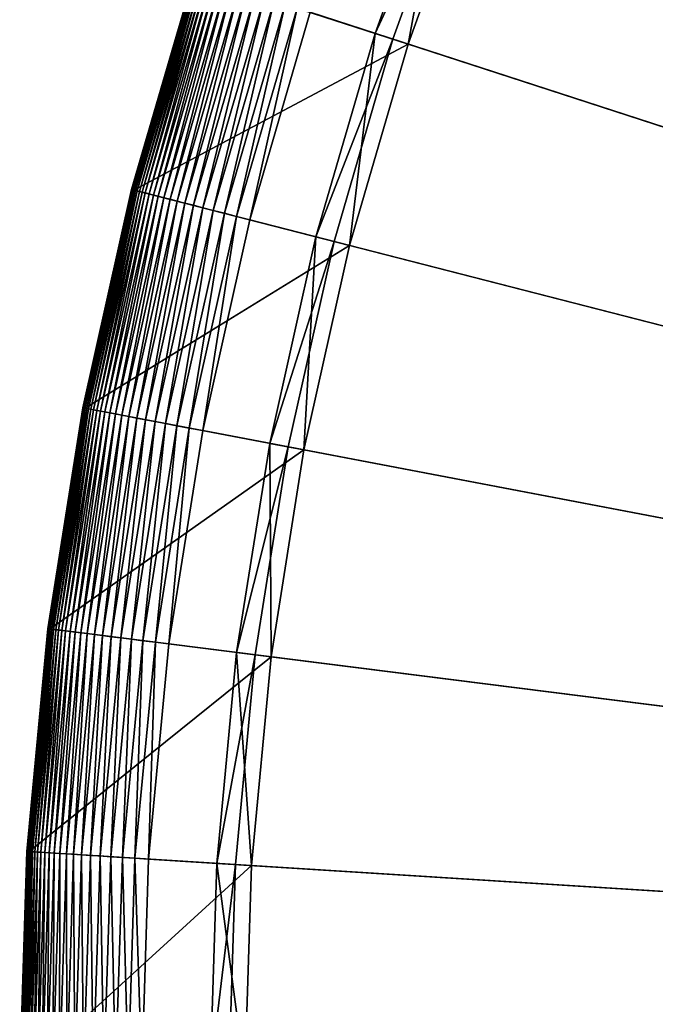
# Model space of a CAD drawing. Header units: millimetres. Extents: x -17.3 to 17.3, y -17.3 to 17.3.
# Tile 4 of 256: x -17.3 to -14.2, y 0.3 to 5.1. Entities that reach past the tile are written whole.
import ezdxf

# ---------------------------------------------------------------- set-up
doc = ezdxf.new("R2010")
doc.units = ezdxf.units.MM
doc.layers.get('0').update_dxf_attribs({"true_color": 0x5890e1})

msp = doc.modelspace()

# ---------------------------------------------------------------- meshes
at = {"color": 206, "true_color": 0x6c0888}
mesh = msp.add_polyface(dxfattribs=at)
corners = [(0, 16.6892, 33.4678), (0, 0, 33.4678), (-1.0479, 16.6563, 33.4678), (0, 0, 33.9833), (0, 16.2671, 33.8989), (-1.0214, 16.235, 33.8989), (-2.0917, 16.5576, 33.4678), (-2.0388, 16.1388, 33.8989), (-3.1272, 16.3936, 33.4678), (-3.0482, 15.979, 33.8989), (-4.1504, 16.1649, 33.4678), (-4.0455, 15.7561, 33.8989), (-5.1573, 15.8724, 33.4678), (-5.0268, 15.4709, 33.8989), (-6.1437, 15.5172, 33.4678), (-5.9883, 15.1248, 33.8989), (-7.1059, 15.1009, 33.4678), (-6.9262, 14.7189, 33.8989), (-8.0401, 14.6249, 33.4678), (-7.8367, 14.255, 33.8989), (-8.9425, 14.0912, 33.4678), (-8.7164, 13.7348, 33.8989), (-9.8097, 13.5019, 33.4678), (-9.5616, 13.1604, 33.8989), (-10.6381, 12.8593, 33.4678), (-10.3691, 12.534, 33.8989), (-11.4246, 12.1659, 33.4678), (-11.1356, 11.8582, 33.8989), (-11.4698, 12.2141, 33.4685), (-12.1659, 11.4246, 33.4678), (-11.8582, 11.1356, 33.8989), (-11.1979, 11.9245, 35.1652), (-11.9245, 11.1979, 35.1652), (-11.0823, 11.8015, 35.209), (-11.8015, 11.0823, 35.209), (-12.5891, 11.8219, 35.7037), (-12.8593, 10.6381, 33.4678), (-12.534, 10.3691, 33.8989), (-13.5019, 9.8097, 33.4678), (-13.1604, 9.5616, 33.8989), (-14.0912, 8.9425, 33.4678), (-13.7348, 8.7164, 33.8989), (-14.6249, 8.0401, 33.4678), (-14.255, 7.8367, 33.8989), (-15.1009, 7.1059, 33.4678), (-14.7189, 6.9262, 33.8989), (-15.5172, 6.1437, 33.4678), (-15.1248, 5.9883, 33.8989), (-15.8724, 5.1573, 33.4678), (-15.4709, 5.0268, 33.8989), (-16.1649, 4.1504, 33.4678), (-15.7561, 4.0455, 33.8989), (-16.3936, 3.1272, 33.4678), (-15.979, 3.0481, 33.8989), (-16.5576, 2.0917, 33.4678), (-16.1388, 2.0388, 33.8989), (-16.6563, 1.0479, 33.4678), (-16.235, 1.0214, 33.8989), (-16.6892, 0, 33.4678), (-16.2671, 0, 33.8989)]
mesh.append_faces([[corners[k] for k in face] for face in [(0, 1, 2), (2, 1, 6), (6, 1, 8), (8, 1, 10), (10, 1, 12), (12, 1, 14), (14, 1, 16), (16, 1, 18), (18, 1, 20), (20, 1, 22), (22, 1, 24), (24, 1, 26), (26, 1, 29), (27, 32, 30), (31, 34, 32), (33, 35, 34), (29, 1, 36), (36, 1, 38), (38, 1, 40), (40, 1, 42), (42, 1, 44), (44, 1, 46), (46, 1, 48), (48, 1, 50), (50, 1, 52), (52, 1, 54), (54, 1, 56), (56, 1, 58)]], dxfattribs={"vtx0": -1, "color": 206})
mesh.append_faces([[corners[k] for k in face] for face in [(3, 4, 5), (3, 5, 7), (3, 7, 9), (3, 9, 11), (3, 11, 13), (3, 13, 15), (3, 15, 17), (3, 17, 19), (3, 19, 21), (3, 21, 23), (3, 23, 25), (3, 25, 27), (28, 26, 29), (3, 27, 30), (27, 31, 32), (31, 33, 34), (3, 30, 37), (3, 37, 39), (3, 39, 41), (3, 41, 43), (3, 43, 45), (3, 45, 47), (3, 47, 49), (3, 49, 51), (3, 51, 53), (3, 53, 55), (3, 55, 57), (3, 57, 59)]], dxfattribs={"vtx2": -1, "color": 206})
mesh = msp.add_polyface(dxfattribs=at)
corners = [(-15.6261, 7.3531, 35.7037), (-16.057, 6.3574, 34.1852), (-16.057, 6.3574, 35.7037), (-15.6261, 7.3531, 34.1852), (-16.0579, 6.3578, 34.1379), (-15.627, 7.3535, 34.1379), (-16.0593, 6.3583, 34.0923), (-15.6283, 7.3541, 34.0923), (-16.061, 6.359, 34.0485), (-15.63, 7.3549, 34.0485), (-16.0628, 6.3597, 34.0063), (-15.6318, 7.3558, 34.0063), (-16.0646, 6.3604, 33.9658), (-15.6304, 7.3551, 33.7289), (-16.0565, 6.3572, 33.7015), (-16.0614, 6.3592, 33.7289), (-15.6257, 7.3529, 33.7015), (-16.05, 6.3547, 33.6757), (-15.6194, 7.3499, 33.6757), (-16.0417, 6.3514, 33.6515), (-15.6113, 7.3461, 33.6515), (-16.0314, 6.3473, 33.6288), (-15.6012, 7.3414, 33.6288), (-16.019, 6.3424, 33.6077), (-15.5891, 7.3357, 33.6077), (-16.0041, 6.3365, 33.5881), (-15.5747, 7.3289, 33.5881), (-15.9868, 6.3296, 33.5701), (-15.5578, 7.321, 33.5701), (-15.9668, 6.3217, 33.5535), (-15.5383, 7.3118, 33.5535), (-15.9438, 6.3126, 33.5385), (-15.516, 7.3013, 33.5385), (-15.9179, 6.3023, 33.5249), (-15.4907, 7.2894, 33.5249), (-15.8887, 6.2908, 33.5128), (-15.4623, 7.276, 33.5128), (-15.856, 6.2779, 33.5022), (-15.4306, 7.2611, 33.5022), (-15.8198, 6.2635, 33.493), (-15.3953, 7.2445, 33.493), (-15.7799, 6.2477, 33.4853), (-15.3564, 7.2262, 33.4853), (-15.7359, 6.2303, 33.479), (-15.3137, 7.2061, 33.479), (-15.6879, 6.2113, 33.4741), (-15.2669, 7.1841, 33.4741), (-15.6355, 6.1906, 33.4706), (-15.216, 7.1601, 33.4706), (-15.5787, 6.1681, 33.4685), (-15.1607, 7.1341, 33.4685), (-15.5172, 6.1437, 33.4678), (-14.7189, 6.9262, 33.8989), (-14.8013, 6.9649, 35.1652), (-15.2094, 6.0218, 35.1652), (-15.1248, 5.9883, 33.8989), (-14.6485, 6.893, 35.209), (-15.0524, 5.9597, 35.209), (-16.3527, 5.3133, 33.5701), (-16.3322, 5.3067, 33.5535), (-16.3088, 5.299, 33.5385), (-16.2822, 5.2904, 33.5249), (-16.2523, 5.2807, 33.5128), (-16.2189, 5.2699, 33.5022), (-16.1819, 5.2578, 33.493), (-16.141, 5.2445, 33.4853), (-16.0961, 5.2299, 33.479), (-16.0469, 5.214, 33.4741), (-15.9934, 5.1966, 33.4706), (-15.9353, 5.1777, 33.4685), (-15.8724, 5.1573, 33.4678), (-15.5575, 5.0549, 35.1652), (-15.4709, 5.0268, 33.8989), (-15.3969, 5.0028, 35.209), (-16.4245, 5.3366, 35.7037)]
mesh.append_faces([[corners[k] for k in face] for face in [(0, 1, 2), (3, 4, 1), (5, 6, 4), (7, 8, 6), (9, 10, 8), (11, 12, 10), (13, 14, 15), (16, 17, 14), (18, 19, 17), (20, 21, 19), (22, 23, 21), (24, 25, 23), (26, 27, 25), (28, 29, 27), (30, 31, 29), (32, 33, 31), (34, 35, 33), (36, 37, 35), (38, 39, 37), (40, 41, 39), (42, 43, 41), (44, 45, 43), (46, 47, 45), (48, 49, 47), (50, 51, 49), (52, 54, 55), (53, 57, 54), (56, 2, 57), (35, 63, 62), (37, 64, 63), (39, 65, 64), (41, 66, 65), (43, 67, 66), (45, 68, 67), (47, 69, 68), (49, 70, 69), (55, 71, 72), (54, 73, 71), (57, 74, 73)]], dxfattribs={"vtx0": -1, "color": 206})
mesh.append_faces([[corners[k] for k in face] for face in [(52, 53, 54), (53, 56, 57), (25, 27, 58), (27, 29, 59), (29, 31, 60), (31, 33, 61), (33, 35, 62), (35, 37, 63), (37, 39, 64), (39, 41, 65), (41, 43, 66), (43, 45, 67), (45, 47, 68), (47, 49, 69), (49, 51, 70), (55, 54, 71), (54, 57, 73), (57, 2, 74)]], dxfattribs={"vtx2": -1, "color": 206})
mesh = msp.add_polyface(dxfattribs=at)
corners = [(-16.057, 6.3574, 35.7037), (-16.057, 6.3574, 34.1852), (-16.4245, 5.3366, 34.1852), (-16.4245, 5.3366, 35.7037), (-16.0579, 6.3578, 34.1379), (-16.4254, 5.3369, 34.1379), (-16.0593, 6.3583, 34.0923), (-16.4268, 5.3374, 34.0923), (-16.061, 6.359, 34.0485), (-16.4286, 5.338, 34.0485), (-16.0628, 6.3597, 34.0063), (-16.4304, 5.3386, 34.0063), (-16.0646, 6.3604, 33.9658), (-16.4323, 5.3392, 33.9658), (-16.0662, 6.3611, 33.9271), (-16.4339, 5.3397, 33.9271), (-16.0674, 6.3615, 33.8899), (-16.4352, 5.3401, 33.8899), (-16.0681, 6.3618, 33.8545), (-16.4358, 5.3403, 33.8545), (-16.068, 6.3618, 33.8206), (-16.4357, 5.3403, 33.8206), (-16.0669, 6.3614, 33.7884), (-16.4347, 5.3399, 33.7884), (-16.0648, 6.3605, 33.7579), (-16.4325, 5.3392, 33.7579), (-16.0614, 6.3592, 33.7289), (-16.429, 5.3381, 33.7289), (-16.0565, 6.3572, 33.7015), (-16.424, 5.3365, 33.7015), (-16.05, 6.3547, 33.6757), (-16.4174, 5.3343, 33.6757), (-16.0417, 6.3514, 33.6515), (-16.4089, 5.3316, 33.6515), (-16.0314, 6.3473, 33.6288), (-16.3983, 5.3281, 33.6288), (-16.019, 6.3424, 33.6077), (-16.3856, 5.324, 33.6077), (-16.0041, 6.3365, 33.5881), (-16.3704, 5.3191, 33.5881), (-16.3527, 5.3133, 33.5701), (-15.9868, 6.3296, 33.5701), (-16.3322, 5.3067, 33.5535), (-15.9668, 6.3217, 33.5535), (-16.3088, 5.299, 33.5385), (-15.9438, 6.3126, 33.5385), (-16.2822, 5.2904, 33.5249), (-15.9179, 6.3023, 33.5249), (-16.2523, 5.2807, 33.5128), (-16.7281, 4.295, 34.1379), (-16.7295, 4.2954, 34.0923), (-16.7313, 4.2959, 34.0485), (-16.7332, 4.2964, 34.0063), (-16.7351, 4.2969, 33.9658), (-16.7368, 4.2973, 33.9271), (-16.7381, 4.2976, 33.8899), (-16.7387, 4.2978, 33.8545), (-16.7386, 4.2977, 33.8206), (-16.7375, 4.2975, 33.7884), (-16.7353, 4.2969, 33.7579), (-16.7318, 4.296, 33.7289), (-16.7267, 4.2947, 33.7015)]
mesh.append_faces([[corners[k] for k in face] for face in [(0, 2, 3), (1, 5, 2), (4, 7, 5), (6, 9, 7), (8, 11, 9), (10, 13, 11), (12, 15, 13), (14, 17, 15), (16, 19, 17), (18, 21, 19), (20, 23, 21), (22, 25, 23), (24, 27, 25), (26, 29, 27), (28, 31, 29), (30, 33, 31), (32, 35, 33), (34, 37, 35), (36, 39, 37), (38, 40, 39), (41, 42, 40), (43, 44, 42), (45, 46, 44), (47, 48, 46)]], dxfattribs={"vtx0": -1, "color": 206})
mesh.append_faces([[corners[k] for k in face] for face in [(0, 1, 2), (1, 4, 5), (4, 6, 7), (6, 8, 9), (8, 10, 11), (10, 12, 13), (12, 14, 15), (14, 16, 17), (16, 18, 19), (18, 20, 21), (20, 22, 23), (22, 24, 25), (24, 26, 27), (26, 28, 29), (28, 30, 31), (30, 32, 33), (32, 34, 35), (34, 36, 37), (36, 38, 39), (2, 5, 49), (5, 7, 50), (7, 9, 51), (9, 11, 52), (11, 13, 53), (13, 15, 54), (15, 17, 55), (17, 19, 56), (19, 21, 57), (21, 23, 58), (23, 25, 59), (25, 27, 60), (27, 29, 61)]], dxfattribs={"vtx2": -1, "color": 206})
mesh = msp.add_polyface(dxfattribs=at)
corners = [(-16.4245, 5.3366, 35.7037), (-16.4245, 5.3366, 34.1852), (-16.7272, 4.2948, 34.1852), (-16.7272, 4.2948, 35.7037), (-16.7281, 4.295, 34.1379), (-16.4254, 5.3369, 34.1379), (-16.7295, 4.2954, 34.0923), (-16.4268, 5.3374, 34.0923), (-16.7313, 4.2959, 34.0485), (-16.4286, 5.338, 34.0485), (-16.7332, 4.2964, 34.0063), (-16.4304, 5.3386, 34.0063), (-16.7351, 4.2969, 33.9658), (-16.4323, 5.3392, 33.9658), (-16.7368, 4.2973, 33.9271), (-16.4339, 5.3397, 33.9271), (-16.7381, 4.2976, 33.8899), (-16.4352, 5.3401, 33.8899), (-16.7387, 4.2978, 33.8545), (-16.4358, 5.3403, 33.8545), (-16.7386, 4.2977, 33.8206), (-16.4357, 5.3403, 33.8206), (-16.7375, 4.2975, 33.7884), (-16.4347, 5.3399, 33.7884), (-16.7353, 4.2969, 33.7579), (-16.4325, 5.3392, 33.7579), (-16.7318, 4.296, 33.7289), (-16.429, 5.3381, 33.7289), (-16.7267, 4.2947, 33.7015), (-16.424, 5.3365, 33.7015), (-16.4174, 5.3343, 33.6757), (-16.7199, 4.2929, 33.6757), (-16.4089, 5.3316, 33.6515), (-16.7113, 4.2907, 33.6515), (-16.3983, 5.3281, 33.6288), (-16.7005, 4.288, 33.6288), (-16.3856, 5.324, 33.6077), (-16.6875, 4.2846, 33.6077), (-16.3704, 5.3191, 33.5881), (-16.6721, 4.2807, 33.5881), (-16.3527, 5.3133, 33.5701), (-16.654, 4.276, 33.5701), (-16.3322, 5.3067, 33.5535), (-16.6332, 4.2707, 33.5535), (-16.3088, 5.299, 33.5385), (-16.6093, 4.2645, 33.5385), (-16.2822, 5.2904, 33.5249), (-16.5822, 4.2576, 33.5249), (-16.2523, 5.2807, 33.5128), (-16.5518, 4.2498, 33.5128), (-16.2189, 5.2699, 33.5022), (-16.5178, 4.2411, 33.5022), (-16.1819, 5.2578, 33.493), (-16.4801, 4.2314, 33.493), (-16.141, 5.2445, 33.4853), (-16.4385, 4.2207, 33.4853), (-16.0961, 5.2299, 33.479), (-16.3927, 4.2089, 33.479), (-16.0469, 5.214, 33.4741), (-16.3427, 4.1961, 33.4741), (-15.9934, 5.1966, 33.4706), (-16.2881, 4.1821, 33.4706), (-15.9353, 5.1777, 33.4685), (-16.2289, 4.1669, 33.4685), (-15.8724, 5.1573, 33.4678), (-16.1649, 4.1504, 33.4678), (-15.4709, 5.0268, 33.8989), (-15.5575, 5.0549, 35.1652), (-15.8442, 4.0681, 35.1652), (-15.3969, 5.0028, 35.209), (-15.6806, 4.0261, 35.209)]
mesh.append_faces([[corners[k] for k in face] for face in [(0, 2, 3), (1, 4, 2), (5, 6, 4), (7, 8, 6), (9, 10, 8), (11, 12, 10), (13, 14, 12), (15, 16, 14), (17, 18, 16), (19, 20, 18), (21, 22, 20), (23, 24, 22), (25, 26, 24), (27, 28, 26), (29, 31, 28), (30, 33, 31), (32, 35, 33), (34, 37, 35), (36, 39, 37), (38, 41, 39), (40, 43, 41), (42, 45, 43), (44, 47, 45), (46, 49, 47), (48, 51, 49), (50, 53, 51), (52, 55, 53), (54, 57, 55), (56, 59, 57), (58, 61, 59), (60, 63, 61), (62, 65, 63), (67, 70, 68), (69, 3, 70)]], dxfattribs={"vtx0": -1, "color": 206})
mesh.append_faces([[corners[k] for k in face] for face in [(0, 1, 2), (29, 30, 31), (30, 32, 33), (32, 34, 35), (34, 36, 37), (36, 38, 39), (38, 40, 41), (40, 42, 43), (42, 44, 45), (44, 46, 47), (46, 48, 49), (48, 50, 51), (50, 52, 53), (52, 54, 55), (54, 56, 57), (56, 58, 59), (58, 60, 61), (60, 62, 63), (62, 64, 65), (66, 67, 68), (67, 69, 70), (69, 0, 3)]], dxfattribs={"vtx2": -1, "color": 206})
mesh = msp.add_polyface(dxfattribs=at)
corners = [(-15.4709, 5.0268, 33.8989), (-15.8442, 4.0681, 35.1652), (-15.7561, 4.0455, 33.8989), (-16.7272, 4.2948, 35.7037), (-16.7272, 4.2948, 34.1852), (-16.9638, 3.236, 34.1852), (-16.9638, 3.236, 35.7037), (-16.7281, 4.295, 34.1379), (-16.9648, 3.2362, 34.1379), (-16.7295, 4.2954, 34.0923), (-16.9662, 3.2365, 34.0923), (-16.7313, 4.2959, 34.0485), (-16.968, 3.2368, 34.0485), (-16.7332, 4.2964, 34.0063), (-16.97, 3.2372, 34.0063), (-16.7351, 4.2969, 33.9658), (-16.9719, 3.2376, 33.9658), (-16.7368, 4.2973, 33.9271), (-16.9736, 3.2379, 33.9271), (-16.7381, 4.2976, 33.8899), (-16.9749, 3.2381, 33.8899), (-16.7387, 4.2978, 33.8545), (-16.9755, 3.2383, 33.8545), (-16.7386, 4.2977, 33.8206), (-16.9754, 3.2382, 33.8206), (-16.7375, 4.2975, 33.7884), (-16.9744, 3.238, 33.7884), (-16.7353, 4.2969, 33.7579), (-16.9721, 3.2376, 33.7579), (-16.7318, 4.296, 33.7289), (-16.9685, 3.2369, 33.7289), (-16.7267, 4.2947, 33.7015), (-16.9634, 3.2359, 33.7015), (-16.7199, 4.2929, 33.6757), (-16.9565, 3.2346, 33.6757), (-16.7113, 4.2907, 33.6515), (-16.9477, 3.2329, 33.6515), (-16.7005, 4.288, 33.6288), (-16.9368, 3.2309, 33.6288), (-16.6875, 4.2846, 33.6077), (-16.9237, 3.2284, 33.6077), (-16.6721, 4.2807, 33.5881), (-16.908, 3.2254, 33.5881), (-16.654, 4.276, 33.5701), (-16.8897, 3.2219, 33.5701), (-16.6332, 4.2707, 33.5535), (-16.8685, 3.2178, 33.5535), (-16.6093, 4.2645, 33.5385), (-16.8443, 3.2132, 33.5385), (-16.5822, 4.2576, 33.5249), (-16.8169, 3.208, 33.5249), (-16.5518, 4.2498, 33.5128), (-16.786, 3.2021, 33.5128), (-16.5178, 4.2411, 33.5022), (-16.7515, 3.1955, 33.5022), (-16.4801, 4.2314, 33.493), (-16.7133, 3.1882, 33.493), (-16.4385, 4.2207, 33.4853), (-16.671, 3.1802, 33.4853), (-16.3927, 4.2089, 33.479), (-16.6246, 3.1713, 33.479), (-16.3427, 4.1961, 33.4741), (-16.5739, 3.1616, 33.4741), (-16.2881, 4.1821, 33.4706), (-16.5186, 3.1511, 33.4706), (-16.2289, 4.1669, 33.4685), (-16.4586, 3.1396, 33.4685), (-16.1649, 4.1504, 33.4678), (-16.3936, 3.1272, 33.4678), (-16.0684, 3.0652, 35.1652), (-15.6806, 4.0261, 35.209), (-15.9025, 3.0336, 35.209)]
mesh.append_faces([[corners[k] for k in face] for face in [(0, 1, 2), (3, 5, 6), (4, 8, 5), (7, 10, 8), (9, 12, 10), (11, 14, 12), (13, 16, 14), (15, 18, 16), (17, 20, 18), (19, 22, 20), (21, 24, 22), (23, 26, 24), (25, 28, 26), (27, 30, 28), (29, 32, 30), (31, 34, 32), (33, 36, 34), (35, 38, 36), (37, 40, 38), (39, 42, 40), (41, 44, 42)]], dxfattribs={"vtx0": -1, "color": 206})
mesh.append_faces([[corners[k] for k in face] for face in [(3, 4, 5), (4, 7, 8), (7, 9, 10), (9, 11, 12), (11, 13, 14), (13, 15, 16), (15, 17, 18), (17, 19, 20), (19, 21, 22), (21, 23, 24), (23, 25, 26), (25, 27, 28), (27, 29, 30), (29, 31, 32), (31, 33, 34), (33, 35, 36), (35, 37, 38), (37, 39, 40), (39, 41, 42), (41, 43, 44), (43, 45, 46), (45, 47, 48), (47, 49, 50), (49, 51, 52), (51, 53, 54), (53, 55, 56), (55, 57, 58), (57, 59, 60), (59, 61, 62), (61, 63, 64), (63, 65, 66), (65, 67, 68), (2, 1, 69), (1, 70, 71), (70, 3, 6)]], dxfattribs={"vtx2": -1, "color": 206})
mesh = msp.add_polyface(dxfattribs=at)
corners = [(-16.654, 4.276, 33.5701), (-16.8685, 3.2178, 33.5535), (-16.8897, 3.2219, 33.5701), (-16.6332, 4.2707, 33.5535), (-16.8443, 3.2132, 33.5385), (-16.6093, 4.2645, 33.5385), (-16.8169, 3.208, 33.5249), (-16.5822, 4.2576, 33.5249), (-16.786, 3.2021, 33.5128), (-16.5518, 4.2498, 33.5128), (-16.7515, 3.1955, 33.5022), (-16.5178, 4.2411, 33.5022), (-16.7133, 3.1882, 33.493), (-16.4801, 4.2314, 33.493), (-16.671, 3.1802, 33.4853), (-16.4385, 4.2207, 33.4853), (-16.6246, 3.1713, 33.479), (-16.3927, 4.2089, 33.479), (-16.5739, 3.1616, 33.4741), (-16.3427, 4.1961, 33.4741), (-16.5186, 3.1511, 33.4706), (-16.2881, 4.1821, 33.4706), (-16.4586, 3.1396, 33.4685), (-16.2289, 4.1669, 33.4685), (-16.3936, 3.1272, 33.4678), (-15.7561, 4.0455, 33.8989), (-16.0684, 3.0652, 35.1652), (-15.979, 3.0481, 33.8989), (-15.8442, 4.0681, 35.1652), (-15.9025, 3.0336, 35.209), (-15.6806, 4.0261, 35.209), (-16.9638, 3.236, 35.7037), (-16.9638, 3.236, 34.1852), (-17.1335, 2.1645, 34.1852), (-16.9648, 3.2362, 34.1379), (-17.1345, 2.1646, 34.1379), (-16.9662, 3.2365, 34.0923), (-17.136, 2.1648, 34.0923), (-16.968, 3.2368, 34.0485), (-17.1378, 2.165, 34.0485), (-16.97, 3.2372, 34.0063), (-17.1398, 2.1653, 34.0063), (-16.9719, 3.2376, 33.9658), (-17.1417, 2.1655, 33.9658), (-16.9736, 3.2379, 33.9271), (-17.1434, 2.1657, 33.9271), (-16.9749, 3.2381, 33.8899), (-17.1447, 2.1659, 33.8899), (-16.9755, 3.2383, 33.8545), (-17.1454, 2.166, 33.8545), (-16.9754, 3.2382, 33.8206), (-17.1453, 2.166, 33.8206), (-16.9744, 3.238, 33.7884), (-17.1442, 2.1658, 33.7884), (-16.9721, 3.2376, 33.7579), (-17.1419, 2.1655, 33.7579), (-16.9685, 3.2369, 33.7289), (-17.1383, 2.1651, 33.7289), (-16.9634, 3.2359, 33.7015), (-17.1331, 2.1644, 33.7015), (-16.9565, 3.2346, 33.6757), (-17.1261, 2.1635, 33.6757), (-16.9477, 3.2329, 33.6515), (-17.1173, 2.1624, 33.6515), (-16.9368, 3.2309, 33.6288), (-17.1063, 2.161, 33.6288), (-16.9237, 3.2284, 33.6077), (-17.093, 2.1593, 33.6077), (-16.908, 3.2254, 33.5881), (-17.0772, 2.1573, 33.5881), (-17.0587, 2.155, 33.5701), (-17.0373, 2.1523, 33.5535), (-17.0128, 2.1492, 33.5385), (-16.9851, 2.1457, 33.5249), (-16.9539, 2.1418, 33.5128), (-16.9191, 2.1374, 33.5022), (-16.8805, 2.1325, 33.493), (-16.8378, 2.1271, 33.4853), (-16.791, 2.1212, 33.479), (-16.7397, 2.1147, 33.4741), (-16.6839, 2.1077, 33.4706), (-16.6232, 2.1, 33.4685), (-16.5576, 2.0917, 33.4678), (-16.2291, 2.0502, 35.1652), (-16.0616, 2.029, 35.209), (-17.1335, 2.1645, 35.7037)]
mesh.append_faces([[corners[k] for k in face] for face in [(0, 1, 2), (3, 4, 1), (5, 6, 4), (7, 8, 6), (9, 10, 8), (11, 12, 10), (13, 14, 12), (15, 16, 14), (17, 18, 16), (19, 20, 18), (21, 22, 20), (23, 24, 22), (25, 26, 27), (28, 29, 26), (30, 31, 29), (42, 45, 43), (44, 47, 45), (46, 49, 47), (48, 51, 49), (50, 53, 51), (52, 55, 53), (54, 57, 55)]], dxfattribs={"vtx0": -1, "color": 206})
mesh.append_faces([[corners[k] for k in face] for face in [(31, 32, 33), (32, 34, 35), (34, 36, 37), (36, 38, 39), (38, 40, 41), (40, 42, 43), (42, 44, 45), (44, 46, 47), (46, 48, 49), (48, 50, 51), (50, 52, 53), (52, 54, 55), (54, 56, 57), (56, 58, 59), (58, 60, 61), (60, 62, 63), (62, 64, 65), (64, 66, 67), (66, 68, 69), (68, 2, 70), (2, 1, 71), (1, 4, 72), (4, 6, 73), (6, 8, 74), (8, 10, 75), (10, 12, 76), (12, 14, 77), (14, 16, 78), (16, 18, 79), (18, 20, 80), (20, 22, 81), (22, 24, 82), (27, 26, 83), (26, 29, 84), (29, 31, 85)]], dxfattribs={"vtx2": -1, "color": 206})
mesh = msp.add_polyface(dxfattribs=at)
corners = [(-16.9638, 3.236, 35.7037), (-17.1335, 2.1645, 34.1852), (-17.1335, 2.1645, 35.7037), (-16.9638, 3.236, 34.1852), (-17.1345, 2.1646, 34.1379), (-16.9648, 3.2362, 34.1379), (-17.136, 2.1648, 34.0923), (-16.9662, 3.2365, 34.0923), (-17.1378, 2.165, 34.0485), (-16.968, 3.2368, 34.0485), (-17.1398, 2.1653, 34.0063), (-16.97, 3.2372, 34.0063), (-17.1417, 2.1655, 33.9658), (-16.9685, 3.2369, 33.7289), (-17.1331, 2.1644, 33.7015), (-17.1383, 2.1651, 33.7289), (-16.9634, 3.2359, 33.7015), (-17.1261, 2.1635, 33.6757), (-16.9565, 3.2346, 33.6757), (-17.1173, 2.1624, 33.6515), (-16.9477, 3.2329, 33.6515), (-17.1063, 2.161, 33.6288), (-16.9368, 3.2309, 33.6288), (-17.093, 2.1593, 33.6077), (-16.9237, 3.2284, 33.6077), (-17.0772, 2.1573, 33.5881), (-16.908, 3.2254, 33.5881), (-17.0587, 2.155, 33.5701), (-16.8897, 3.2219, 33.5701), (-17.0373, 2.1523, 33.5535), (-16.8685, 3.2178, 33.5535), (-17.0128, 2.1492, 33.5385), (-16.8443, 3.2132, 33.5385), (-16.9851, 2.1457, 33.5249), (-16.8169, 3.208, 33.5249), (-16.9539, 2.1418, 33.5128), (-16.786, 3.2021, 33.5128), (-16.9191, 2.1374, 33.5022), (-16.7515, 3.1955, 33.5022), (-16.8805, 2.1325, 33.493), (-16.7133, 3.1882, 33.493), (-16.8378, 2.1271, 33.4853), (-16.671, 3.1802, 33.4853), (-16.791, 2.1212, 33.479), (-16.6246, 3.1713, 33.479), (-16.7397, 2.1147, 33.4741), (-16.5739, 3.1616, 33.4741), (-16.6839, 2.1077, 33.4706), (-16.5186, 3.1511, 33.4706), (-16.6232, 2.1, 33.4685), (-16.4586, 3.1396, 33.4685), (-16.5576, 2.0917, 33.4678), (-15.979, 3.0481, 33.8989), (-16.2291, 2.0502, 35.1652), (-16.1388, 2.0388, 33.8989), (-16.0684, 3.0652, 35.1652), (-16.0616, 2.029, 35.209), (-15.9025, 3.0336, 35.209), (-17.2356, 1.0844, 34.1852), (-17.2366, 1.0844, 34.1379), (-17.2381, 1.0845, 34.0923), (-17.2399, 1.0846, 34.0485), (-17.2419, 1.0848, 34.0063), (-17.2438, 1.0849, 33.9658), (-17.1434, 2.1657, 33.9271), (-17.2456, 1.085, 33.9271), (-17.1447, 2.1659, 33.8899), (-17.2469, 1.0851, 33.8899), (-17.1454, 2.166, 33.8545), (-17.2476, 1.0851, 33.8545), (-17.1453, 2.166, 33.8206), (-17.2474, 1.0851, 33.8206), (-17.1442, 2.1658, 33.7884), (-17.2463, 1.085, 33.7884), (-17.1419, 2.1655, 33.7579), (-17.244, 1.0849, 33.7579), (-17.2404, 1.0847, 33.7289), (-17.2352, 1.0843, 33.7015), (-17.2282, 1.0839, 33.6757), (-17.2193, 1.0833, 33.6515), (-17.2082, 1.0826, 33.6288), (-17.1948, 1.0818, 33.6077), (-17.1789, 1.0808, 33.5881), (-17.1603, 1.0796, 33.5701), (-17.1388, 1.0783, 33.5535), (-17.1142, 1.0767, 33.5385), (-17.0863, 1.075, 33.5249), (-17.055, 1.073, 33.5128), (-17.02, 1.0708, 33.5022), (-16.9811, 1.0684, 33.493), (-16.9382, 1.0657, 33.4853), (-16.891, 1.0627, 33.479)]
mesh.append_faces([[corners[k] for k in face] for face in [(0, 1, 2), (3, 4, 1), (5, 6, 4), (7, 8, 6), (9, 10, 8), (11, 12, 10), (13, 14, 15), (16, 17, 14), (18, 19, 17), (20, 21, 19), (22, 23, 21), (24, 25, 23), (26, 27, 25), (28, 29, 27), (30, 31, 29), (32, 33, 31), (34, 35, 33), (36, 37, 35), (38, 39, 37), (40, 41, 39), (42, 43, 41), (44, 45, 43), (46, 47, 45), (48, 49, 47), (50, 51, 49), (52, 53, 54), (55, 56, 53), (57, 2, 56)]], dxfattribs={"vtx0": -1, "color": 206})
mesh.append_faces([[corners[k] for k in face] for face in [(2, 1, 58), (1, 4, 59), (4, 6, 60), (6, 8, 61), (8, 10, 62), (10, 12, 63), (12, 64, 65), (64, 66, 67), (66, 68, 69), (68, 70, 71), (70, 72, 73), (72, 74, 75), (74, 15, 76), (15, 14, 77), (14, 17, 78), (17, 19, 79), (19, 21, 80), (21, 23, 81), (23, 25, 82), (25, 27, 83), (27, 29, 84), (29, 31, 85), (31, 33, 86), (33, 35, 87), (35, 37, 88), (37, 39, 89), (39, 41, 90), (41, 43, 91)]], dxfattribs={"vtx2": -1, "color": 206})
mesh = msp.add_polyface(dxfattribs=at)
corners = [(-17.1335, 2.1645, 35.7037), (-17.2356, 1.0844, 34.1852), (-17.2356, 1.0844, 35.7037), (-17.1335, 2.1645, 34.1852), (-17.2366, 1.0844, 34.1379), (-17.1345, 2.1646, 34.1379), (-17.2381, 1.0845, 34.0923), (-17.136, 2.1648, 34.0923), (-17.2399, 1.0846, 34.0485), (-17.1378, 2.165, 34.0485), (-17.2419, 1.0848, 34.0063), (-17.1398, 2.1653, 34.0063), (-17.2438, 1.0849, 33.9658), (-17.1417, 2.1655, 33.9658), (-17.2456, 1.085, 33.9271), (-17.1434, 2.1657, 33.9271), (-17.2469, 1.0851, 33.8899), (-17.1447, 2.1659, 33.8899), (-17.2476, 1.0851, 33.8545), (-17.1454, 2.166, 33.8545), (-17.2474, 1.0851, 33.8206), (-17.1453, 2.166, 33.8206), (-17.2463, 1.085, 33.7884), (-17.1442, 2.1658, 33.7884), (-17.244, 1.0849, 33.7579), (-17.1419, 2.1655, 33.7579), (-17.2404, 1.0847, 33.7289), (-17.1383, 2.1651, 33.7289), (-17.2352, 1.0843, 33.7015), (-17.1331, 2.1644, 33.7015), (-17.2282, 1.0839, 33.6757), (-17.1261, 2.1635, 33.6757), (-17.2193, 1.0833, 33.6515), (-17.1173, 2.1624, 33.6515), (-17.2082, 1.0826, 33.6288), (-17.1063, 2.161, 33.6288), (-17.1948, 1.0818, 33.6077), (-17.093, 2.1593, 33.6077), (-17.1789, 1.0808, 33.5881), (-17.0772, 2.1573, 33.5881), (-17.1603, 1.0796, 33.5701), (-17.0587, 2.155, 33.5701), (-17.1388, 1.0783, 33.5535), (-17.0373, 2.1523, 33.5535), (-17.1142, 1.0767, 33.5385), (-17.0128, 2.1492, 33.5385), (-17.0863, 1.075, 33.5249), (-16.9851, 2.1457, 33.5249), (-17.055, 1.073, 33.5128), (-16.9539, 2.1418, 33.5128), (-17.02, 1.0708, 33.5022), (-16.9191, 2.1374, 33.5022), (-16.9811, 1.0684, 33.493), (-16.8805, 2.1325, 33.493), (-16.9382, 1.0657, 33.4853), (-16.8378, 2.1271, 33.4853), (-16.891, 1.0627, 33.479), (-16.791, 2.1212, 33.479), (-16.7397, 2.1147, 33.4741), (-16.8395, 1.0594, 33.4741), (-16.6839, 2.1077, 33.4706), (-16.7833, 1.0559, 33.4706), (-16.6232, 2.1, 33.4685), (-16.7223, 1.0521, 33.4685), (-16.5576, 2.0917, 33.4678), (-16.6563, 1.0479, 33.4678), (-16.1388, 2.0388, 33.8989), (-16.2291, 2.0502, 35.1652), (-16.3258, 1.0271, 35.1652), (-16.235, 1.0214, 33.8989), (-16.0616, 2.029, 35.209), (-16.1573, 1.0165, 35.209), (-17.2697, 0, 34.1852), (-17.2707, 0, 34.1379), (-17.2722, 0, 34.0923), (-17.274, 0, 34.0485), (-17.276, 0, 34.0063), (-17.2779, 0, 33.9658), (-17.2797, 0, 33.9271), (-17.281, 0, 33.8899), (-17.2817, 0, 33.8545), (-17.2815, 0, 33.8206), (-17.2804, 0, 33.7884), (-17.2781, 0, 33.7579), (-17.2745, 0, 33.7289), (-17.2692, 0, 33.7015)]
mesh.append_faces([[corners[k] for k in face] for face in [(0, 1, 2), (3, 4, 1), (5, 6, 4), (7, 8, 6), (9, 10, 8), (11, 12, 10), (13, 14, 12), (15, 16, 14), (17, 18, 16), (19, 20, 18), (21, 22, 20), (23, 24, 22), (25, 26, 24), (27, 28, 26), (29, 30, 28), (31, 32, 30), (33, 34, 32), (35, 36, 34), (37, 38, 36), (39, 40, 38), (41, 42, 40), (43, 44, 42), (45, 46, 44), (47, 48, 46), (49, 50, 48), (51, 52, 50), (53, 54, 52), (55, 56, 54), (57, 59, 56), (58, 61, 59), (60, 63, 61), (62, 65, 63), (66, 68, 69), (67, 71, 68), (70, 2, 71)]], dxfattribs={"vtx0": -1, "color": 206})
mesh.append_faces([[corners[k] for k in face] for face in [(57, 58, 59), (58, 60, 61), (60, 62, 63), (62, 64, 65), (66, 67, 68), (67, 70, 71), (70, 0, 2), (2, 1, 72), (1, 4, 73), (4, 6, 74), (6, 8, 75), (8, 10, 76), (10, 12, 77), (12, 14, 78), (14, 16, 79), (16, 18, 80), (18, 20, 81), (20, 22, 82), (22, 24, 83), (24, 26, 84), (26, 28, 85)]], dxfattribs={"vtx2": -1, "color": 206})
mesh = msp.add_polyface(dxfattribs=at)
corners = [(-17.2356, 1.0844, 35.7037), (-17.2697, 0, 34.1852), (-17.2697, 0, 35.7037), (-17.2356, 1.0844, 34.1852), (-17.2707, 0, 34.1379), (-17.2366, 1.0844, 34.1379), (-17.2722, 0, 34.0923), (-17.2381, 1.0845, 34.0923), (-17.274, 0, 34.0485), (-17.2399, 1.0846, 34.0485), (-17.276, 0, 34.0063), (-17.2419, 1.0848, 34.0063), (-17.2779, 0, 33.9658), (-17.2438, 1.0849, 33.9658), (-17.2797, 0, 33.9271), (-17.2456, 1.085, 33.9271), (-17.281, 0, 33.8899), (-17.2469, 1.0851, 33.8899), (-17.2817, 0, 33.8545), (-17.2476, 1.0851, 33.8545), (-17.2815, 0, 33.8206), (-17.2474, 1.0851, 33.8206), (-17.2804, 0, 33.7884), (-17.2463, 1.085, 33.7884), (-17.2781, 0, 33.7579), (-17.244, 1.0849, 33.7579), (-17.2745, 0, 33.7289), (-17.2404, 1.0847, 33.7289), (-17.2692, 0, 33.7015), (-17.2352, 1.0843, 33.7015), (-17.2282, 1.0839, 33.6757), (-17.2623, 0, 33.6757), (-17.2193, 1.0833, 33.6515), (-17.2533, 0, 33.6515), (-17.2082, 1.0826, 33.6288), (-17.2422, 0, 33.6288), (-17.1948, 1.0818, 33.6077), (-17.2288, 0, 33.6077), (-17.1789, 1.0808, 33.5881), (-17.2129, 0, 33.5881), (-17.1603, 1.0796, 33.5701), (-17.1942, 0, 33.5701), (-17.1388, 1.0783, 33.5535), (-17.1727, 0, 33.5535), (-17.1142, 1.0767, 33.5385), (-17.148, 0, 33.5385), (-17.0863, 1.075, 33.5249), (-17.1201, 0, 33.5249), (-17.055, 1.073, 33.5128), (-17.0887, 0, 33.5128), (-17.02, 1.0708, 33.5022), (-17.0536, 0, 33.5022), (-16.9811, 1.0684, 33.493), (-17.0147, 0, 33.493), (-16.9382, 1.0657, 33.4853), (-16.9717, 0, 33.4853), (-16.891, 1.0627, 33.479), (-16.9244, 0, 33.479), (-16.8395, 1.0594, 33.4741), (-16.8728, 0, 33.4741), (-16.7833, 1.0559, 33.4706), (-16.8165, 0, 33.4706), (-16.7223, 1.0521, 33.4685), (-16.7553, 0, 33.4685), (-16.6563, 1.0479, 33.4678), (-16.6892, 0, 33.4678), (-16.235, 1.0214, 33.8989), (-16.3258, 1.0271, 35.1652), (-16.3581, 0, 35.1652), (-16.2671, 0, 33.8989), (-16.1573, 1.0165, 35.209), (-16.1893, 0, 35.209)]
mesh.append_faces([[corners[k] for k in face] for face in [(0, 1, 2), (3, 4, 1), (5, 6, 4), (7, 8, 6), (9, 10, 8), (11, 12, 10), (13, 14, 12), (15, 16, 14), (17, 18, 16), (19, 20, 18), (21, 22, 20), (23, 24, 22), (25, 26, 24), (27, 28, 26), (29, 31, 28), (30, 33, 31), (32, 35, 33), (34, 37, 35), (36, 39, 37), (38, 41, 39), (40, 43, 41), (42, 45, 43), (44, 47, 45), (46, 49, 47), (48, 51, 49), (50, 53, 51), (52, 55, 53), (54, 57, 55), (56, 59, 57), (58, 61, 59), (60, 63, 61), (62, 65, 63), (66, 68, 69), (67, 71, 68), (70, 2, 71)]], dxfattribs={"vtx0": -1, "color": 206})
mesh.append_faces([[corners[k] for k in face] for face in [(29, 30, 31), (30, 32, 33), (32, 34, 35), (34, 36, 37), (36, 38, 39), (38, 40, 41), (40, 42, 43), (42, 44, 45), (44, 46, 47), (46, 48, 49), (48, 50, 51), (50, 52, 53), (52, 54, 55), (54, 56, 57), (56, 58, 59), (58, 60, 61), (60, 62, 63), (62, 64, 65), (66, 67, 68), (67, 70, 71), (70, 0, 2)]], dxfattribs={"vtx2": -1, "color": 206})

doc.saveas('drawing.dxf')
